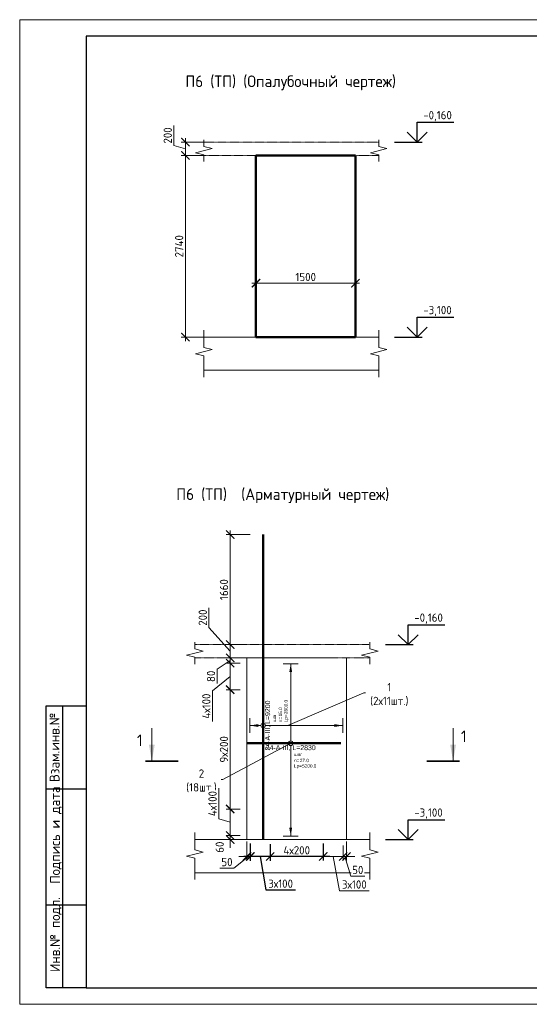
# Model space of a CAD drawing. Header units: millimetres. Extents: x 349531 to 1063351, y -131924 to 96186.
# Tile 171 of 230: x 864016 to 879386, y -65812 to -36112. Entities that reach past the tile are written whole.
import ezdxf
from ezdxf import colors
from ezdxf.entities.mleader import LeaderData, LeaderLine
from ezdxf.enums import TextEntityAlignment as Align
from ezdxf.math import Vec2, Vec3

# ---------------------------------------------------------------- set-up
doc = ezdxf.new("R2010")
doc.units = ezdxf.units.MM
doc.set_wipeout_variables(frame=1)
doc.linetypes.add('01 Штриховая _4 мм_', pattern=[6, 3.5, -2.5])
for name, color, linetype, lineweight in [('AF_Perekritie', 90, 'Continuous', 18), ('AF_Stena', 90, 'Continuous', 18), ('KR_Fundament', 253, 'Continuous', 18), ('АрмСтер', 2, 'Continuous', 50), ('Выноски', 20, 'Continuous', 20), ('подоснова', 151, 'Continuous', 5), ('размер', 1, 'Continuous', 25), ('РАЗМЕРЫ', 1, 'Continuous', 9), ('Текст', 7, 'Continuous', 25), ('ТОНКИЕ', 7, 'Continuous', 9)]:
    doc.layers.add(name, color=color, linetype=linetype, lineweight=lineweight)
doc.layers.add('АрмСтер_атрибуты', color=2, linetype='Continuous', lineweight=0, plot=False)
doc.layers.add('ТОЛСТЫЕ_ОСНОВНЫЕ', color=6, linetype='Continuous')
doc.styles.add('GOST-2.304_Type-B', font='GOST_Common.ttf')
doc.styles.get("Standard").update_dxf_attribs({"font": 'arial.ttf'})
doc.styles.add('style1', font='GOST_Common.ttf', dxfattribs={"height": 500})
doc.styles.add('Аннотативный', font='arial.ttf')
doc.dimstyles.new('мой 25', dxfattribs={"dimscale": 100, "dimtxt": 2.5, "dimasz": 2.5, "dimexe": 1.25, "dimexo": 0.625, "dimtad": 1, "dimdec": 0, "dimlfac": 0.5, "dimtxsty": 'GOST-2.304_Type-B', "dimblk": 'ARCHTICK', "dimcen": 2.5, "dimdle": 1.25, "dimaunit": 1, "dimadec": 1, "dimazin": 2, "dimtfac": 1, "dimtdec": 0, "dimtmove": 1, "dimatfit": 3, "dimfxl": 6, "dimfxlon": 1, "dimtfill": 1, "dimlwd": -1, "dimlwe": -1, "dimarcsym": 0})
doc.dimstyles.new('СПДС', dxfattribs={"dimscale": 100, "dimtxt": 2.5, "dimasz": 2.5, "dimexe": 1.25, "dimexo": 0, "dimtad": 1, "dimdec": 0, "dimtxsty": 'GOST-2.304_Type-B', "dimblk": 'ARCHTICK', "dimcen": 2.5, "dimdle": 2, "dimadec": 0, "dimazin": 2, "dimtfac": 0.75, "dimtdec": 0, "dimtmove": 1, "dimatfit": 3, "dimfxl": 1, "dimtolj": 1, "dimarcsym": 1})

# ---------------------------------------------------------------- blocks, each defined once
blk = doc.blocks.new('_ArchTick')
at = {"color": 0, "linetype": 'ByBlock', "const_width": 0.15}
blk.add_lwpolyline([(-0.5, -0.5), (0.5, 0.5)], dxfattribs=at)
blk = doc.blocks.new('*D643')
at = {"layer": 'DEFPOINTS', "color": 0, "transparency": 16777216}
for p in [(871142, -42262), (874142, -42262), (874142, -44061)]:
    blk.add_point(p, dxfattribs=at)
at = {"layer": 'РАЗМЕРЫ', "color": 0, "linetype": 'Continuous', "transparency": 16777216}
for p, q in [((871142, -43461), (871142, -44186)), ((874142, -43461), (874142, -44186)), ((871017, -44061), (874267, -44061))]:
    blk.add_line(p, q, dxfattribs=at)
at = {"layer": 'РАЗМЕРЫ', "color": 0, "transparency": 16777216, "xscale": 250, "yscale": 250, "zscale": 250, "rotation": 180}
blk.add_blockref('_ArchTick', (871142, -44061), dxfattribs=at)
at = {"layer": 'РАЗМЕРЫ', "color": 0, "transparency": 16777216, "xscale": 250, "yscale": 250, "zscale": 250}
blk.add_blockref('_ArchTick', (874142, -44061), dxfattribs=at)
at = {"layer": 'РАЗМЕРЫ', "color": 0, "transparency": 16777216, "insert": (872642, -43873), "char_height": 250, "attachment_point": 5, "style": 'GOST-2.304_Type-B', "bg_fill": 3, "box_fill_scale": 1.1, "bg_fill_color": 256, "bg_fill_true_color": 13158600, "bg_fill_transparency": 0}
blk.add_mtext('1500', dxfattribs=at)
blk = doc.blocks.new('*D644')
at = {"layer": 'DEFPOINTS', "color": 0, "transparency": 16777216}
for p in [(869932, -39806), (869013, -40206), (869932, -40206)]:
    blk.add_point(p, dxfattribs=at)
at = {"layer": 'РАЗМЕРЫ', "color": 0, "linetype": 'Continuous', "transparency": 16777216}
for p, q in [((868669, -39903), (868669, -39303)), ((869013, -39681), (869013, -40331)), ((869013, -40006), (868669, -39903)), ((869613, -39806), (868888, -39806)), ((869613, -40206), (868888, -40206))]:
    blk.add_line(p, q, dxfattribs=at)
at = {"layer": 'РАЗМЕРЫ', "color": 0, "transparency": 16777216, "xscale": 250, "yscale": 250, "zscale": 250}
for p, rotation in [((869013, -39806), 90), ((869013, -40206), 270)]:
    blk.add_blockref('_ArchTick', p, dxfattribs=dict(at, rotation=rotation))
at = {"layer": 'РАЗМЕРЫ', "color": 0, "transparency": 16777216, "insert": (868481, -39603), "char_height": 250, "attachment_point": 5, "rotation": 90, "style": 'GOST-2.304_Type-B', "bg_fill": 3, "box_fill_scale": 1.1, "bg_fill_color": 256, "bg_fill_true_color": 13158600, "bg_fill_transparency": 0}
blk.add_mtext('200', dxfattribs=at)
blk = doc.blocks.new('*D645')
at = {"layer": 'DEFPOINTS', "color": 0, "transparency": 16777216}
for p in [(869932, -40206), (869013, -45686), (870490, -45686)]:
    blk.add_point(p, dxfattribs=at)
at = {"layer": 'РАЗМЕРЫ', "color": 0, "linetype": 'Continuous', "transparency": 16777216}
for p, q in [((869013, -40081), (869013, -45811)), ((869613, -40206), (868888, -40206)), ((869613, -45686), (868888, -45686))]:
    blk.add_line(p, q, dxfattribs=at)
at = {"layer": 'РАЗМЕРЫ', "color": 0, "transparency": 16777216, "xscale": 250, "yscale": 250, "zscale": 250}
for p, rotation in [((869013, -40206), 90), ((869013, -45686), 270)]:
    blk.add_blockref('_ArchTick', p, dxfattribs=dict(at, rotation=rotation))
at = {"layer": 'РАЗМЕРЫ', "color": 0, "transparency": 16777216, "insert": (868825, -42946), "char_height": 250, "attachment_point": 5, "rotation": 90, "style": 'GOST-2.304_Type-B', "bg_fill": 3, "box_fill_scale": 1.1, "bg_fill_color": 256, "bg_fill_true_color": 13158600, "bg_fill_transparency": 0}
blk.add_mtext('2740', dxfattribs=at)
blk = doc.blocks.new('*U1380')
at = {"layer": 'ТОЛСТЫЕ_ОСНОВНЫЕ'}
for p, q in [((8, 5), (8, 90)), ((8, 90), (20, 90)), ((13, 5), (13, 90)), ((8, 65), (20, 65)), ((8, 30), (20, 30)), ((20, 5), (8, 5))]:
    blk.add_line(p, q, dxfattribs=at)
at = {"layer": 'ТОЛСТЫЕ_ОСНОВНЫЕ', "color": 6}
blk.add_lwpolyline([(20, 5), (415, 5), (415, 292), (20, 292)], close=True, dxfattribs=at)
at = {"layer": 'ТОНКИЕ'}
blk.add_lwpolyline([(0, 0), (420, 0), (420, 297), (0, 297)], close=True, dxfattribs=at)
at = {"layer": 'Текст', "style": 'style1'}
for s, p in [('Взам.инв.№', (10.5, 77.5)), ('Подпись и дата', (10.89, 51.06)), ('Инв.№ подл.', (10.89, 21.06))]:
    blk.add_text(s, height=3, rotation=90, dxfattribs=at).set_placement(p, align=Align.MIDDLE)
blk = doc.blocks.new('_None')
blk = doc.blocks.new('*D1466')
at = {"layer": 'DEFPOINTS', "color": 0, "transparency": 16777216}
for p in [(870364, -54962), (870832, -54962), (870832, -55362)]:
    blk.add_point(p, dxfattribs=at)
at = {"layer": 'РАЗМЕРЫ', "color": 0, "linetype": 'Continuous', "transparency": 16777216}
for p, q in [((869725, -54448), (869725, -53848)), ((870364, -55162), (869725, -54448)), ((870364, -55487), (870364, -54837)), ((870770, -54962), (870239, -54962)), ((870770, -55362), (870239, -55362))]:
    blk.add_line(p, q, dxfattribs=at)
at = {"layer": 'РАЗМЕРЫ', "color": 0, "transparency": 16777216, "xscale": 250, "yscale": 250, "zscale": 250}
for p, rotation in [((870364, -54962), 90), ((870364, -55362), 270)]:
    blk.add_blockref('_ArchTick', p, dxfattribs=dict(at, rotation=rotation))
at = {"layer": 'РАЗМЕРЫ', "color": 0, "transparency": 16777216, "insert": (869538, -54148), "char_height": 250, "attachment_point": 5, "rotation": 90, "style": 'GOST-2.304_Type-B', "bg_fill": 3, "box_fill_scale": 1.1, "bg_fill_color": 256, "bg_fill_true_color": 13158600, "bg_fill_transparency": 0}
blk.add_mtext('200', dxfattribs=at)
blk = doc.blocks.new('*D1460')
at = {"layer": 'DEFPOINTS', "color": 0, "lineweight": 50, "transparency": 16777216}
for p in [(870364, -51642), (871479, -51642), (870832, -54962)]:
    blk.add_point(p, dxfattribs=at)
at = {"layer": 'РАЗМЕРЫ', "color": 0, "linetype": 'Continuous', "transparency": 16777216}
for p, q in [((870964, -51642), (870239, -51642)), ((870364, -55087), (870364, -51517)), ((870770, -54962), (870239, -54962))]:
    blk.add_line(p, q, dxfattribs=at)
at = {"layer": 'РАЗМЕРЫ', "color": 0, "transparency": 16777216, "xscale": 250, "yscale": 250, "zscale": 250}
for p, rotation in [((870364, -51642), 90), ((870364, -54962), 270)]:
    blk.add_blockref('_ArchTick', p, dxfattribs=dict(at, rotation=rotation))
at = {"layer": 'РАЗМЕРЫ', "color": 0, "transparency": 16777216, "insert": (870176, -53302), "char_height": 250, "attachment_point": 5, "rotation": 90, "style": 'GOST-2.304_Type-B', "bg_fill": 3, "box_fill_scale": 1.1, "bg_fill_color": 256, "bg_fill_true_color": 13158600, "bg_fill_transparency": 0}
blk.add_mtext('1660', dxfattribs=at)
blk = doc.blocks.new('*U1441')
at = {"layer": 'РАЗМЕРЫ'}
for p, q in [((112, 1200), (-112, 1200)), ((112, -1400), (-112, -1400))]:
    blk.add_line(p, q, dxfattribs=at)
at = {"layer": 'РАЗМЕРЫ', "ltscale": 15}
blk.add_line((0, -1400), (0, 1200), dxfattribs=at)
at = {"layer": 'РАЗМЕРЫ'}
for points in [[(0, 1200), (21, 1075), (-21, 1075)], [(0, -1400), (21, -1275), (-21, -1275)]]:
    blk.add_solid(points, dxfattribs=at)
at = {"layer": 'АрмСтер_атрибуты', "color": 215, "ltscale": 15, "style": 'Аннотативный'}
for s, p in [('шаг', (51, -194)), ('n=', (51, -285)), ('Lр=', (50, -368))]:
    blk.add_text(s, height=50, dxfattribs=at).set_placement(p)
at = {"layer": 'АрмСтер_атрибуты', "flags": 9}
for tag, p in [('МАССА', (-1034, -10)), ('ОБОЗНАЧЕНИЕ', (-1034, -124))]:
    blk.add_attdef(tag, p, '', height=75, dxfattribs=at)
at = {"layer": 'АрмСтер_атрибуты', "style": 'Аннотативный', "flags": 8}
blk.add_attdef('ПОЗ', (110, 30), '', height=75, dxfattribs=at)
at = {"layer": 'АрмСтер_атрибуты', "color": 215, "style": 'Аннотативный'}
for tag, p, flags in [('ШАГ', (191, -194), 10), ('КОЛ', (138, -285), 8), ('ШИРИНА', (173, -368), 8)]:
    blk.add_attdef(tag, p, '', height=50, dxfattribs=dict(at, flags=flags))
at = {"linetype": 'Continuous', "lineweight": 0}
blk.add_wipeout([(35, 0), (28, 21), (11, 33), (-11, 33), (-28, 21), (-35, 0), (-28, -21), (-11, -33), (11, -33), (28, -21)], dxfattribs=at)
at = {"color": 0, "linetype": 'ByBlock', "lineweight": -2, "ltscale": 100}
blk.add_line((-658, 0), (757, 0), dxfattribs=at)
at = {"layer": 'РАЗМЕРЫ'}
blk.add_circle((0, 0), 35, dxfattribs=at)
at = {"layer": 'АрмСтер_атрибуты', "style": 'Аннотативный', "flags": 8}
blk.add_attdef('НАИМЕНОВАНИЕ', text='', height=75, dxfattribs=at).set_placement((0, -29), align=Align.TOP_CENTER)
blk = doc.blocks.new('*U646')
at = {"layer": 'РАЗМЕРЫ'}
for p, q in [((112, 200), (-112, 200)), ((112, -1200), (-112, -1200))]:
    blk.add_line(p, q, dxfattribs=at)
at = {"layer": 'РАЗМЕРЫ', "ltscale": 15}
blk.add_line((0, -1200), (0, 200), dxfattribs=at)
at = {"layer": 'РАЗМЕРЫ'}
for points in [[(0, 200), (21, 75), (-21, 75)], [(0, -1200), (21, -1075), (-21, -1075)]]:
    blk.add_solid(points, dxfattribs=at)
at = {"layer": 'АрмСтер_атрибуты', "color": 215, "ltscale": 15, "style": 'Аннотативный'}
for s, p in [('шаг', (51, -194)), ('n=', (51, -285)), ('Lр=', (50, -368))]:
    blk.add_text(s, height=50, dxfattribs=at).set_placement(p)
at = {"layer": 'АрмСтер_атрибуты', "flags": 9}
for tag, p in [('МАССА', (-2096, -10)), ('ОБОЗНАЧЕНИЕ', (-2096, -124))]:
    blk.add_attdef(tag, p, '', height=75, dxfattribs=at)
at = {"layer": 'АрмСтер_атрибуты', "style": 'Аннотативный', "flags": 8}
blk.add_attdef('ПОЗ', (110, 30), '', height=75, dxfattribs=at)
at = {"layer": 'АрмСтер_атрибуты', "color": 215, "style": 'Аннотативный'}
for tag, p, flags in [('ШАГ', (191, -194), 10), ('КОЛ', (138, -285), 8), ('ШИРИНА', (173, -368), 8)]:
    blk.add_attdef(tag, p, '', height=50, dxfattribs=dict(at, flags=flags))
at = {"linetype": 'Continuous', "lineweight": 0}
blk.add_wipeout([(35, 0), (28, 21), (11, 33), (-11, 33), (-28, 21), (-35, 0), (-28, -21), (-11, -33), (11, -33), (28, -21)], dxfattribs=at)
at = {"color": 0, "linetype": 'ByBlock', "lineweight": -2, "ltscale": 100}
blk.add_line((-1720, 0), (2880, 0), dxfattribs=at)
at = {"layer": 'РАЗМЕРЫ'}
blk.add_circle((0, 0), 35, dxfattribs=at)
at = {"layer": 'АрмСтер_атрибуты', "style": 'Аннотативный', "flags": 8}
blk.add_attdef('НАИМЕНОВАНИЕ', text='', height=75, dxfattribs=at).set_placement((0, -29), align=Align.TOP_CENTER)
blk = doc.blocks.new('*D1455')
at = {"layer": 'DEFPOINTS', "color": 0, "lineweight": 50, "transparency": 16777216}
for p in [(870364, -55362), (870501, -55362), (870729, -55522)]:
    blk.add_point(p, dxfattribs=at)
at = {"layer": 'РАЗМЕРЫ', "color": 0, "linetype": 'Continuous', "transparency": 16777216}
for p, q in [((870364, -55647), (870364, -55237)), ((870364, -55442), (869974, -55706)), ((870438, -55362), (870239, -55362)), ((870666, -55522), (870239, -55522)), ((869974, -55706), (869974, -56131))]:
    blk.add_line(p, q, dxfattribs=at)
at = {"layer": 'РАЗМЕРЫ', "color": 0, "transparency": 16777216, "xscale": 250, "yscale": 250, "zscale": 250}
for p, rotation in [((870364, -55362), 90), ((870364, -55522), 270)]:
    blk.add_blockref('_ArchTick', p, dxfattribs=dict(at, rotation=rotation))
at = {"layer": 'РАЗМЕРЫ', "color": 0, "transparency": 16777216, "insert": (869786, -55919), "char_height": 250, "attachment_point": 5, "rotation": 90, "style": 'GOST-2.304_Type-B', "bg_fill": 3, "box_fill_scale": 1.1, "bg_fill_color": 256, "bg_fill_true_color": 13158600, "bg_fill_transparency": 0}
blk.add_mtext('80', dxfattribs=at)
blk = doc.blocks.new('*D1456')
at = {"layer": 'DEFPOINTS', "color": 0, "lineweight": 50, "transparency": 16777216}
for p in [(870729, -59922), (870364, -60722), (870729, -60722)]:
    blk.add_point(p, dxfattribs=at)
at = {"layer": 'РАЗМЕРЫ', "color": 0, "linetype": 'Continuous', "transparency": 16777216}
for p, q in [((870020, -60219), (870020, -59294)), ((870666, -59922), (870239, -59922)), ((870364, -59797), (870364, -60847)), ((870364, -60322), (870020, -60219)), ((870666, -60722), (870239, -60722))]:
    blk.add_line(p, q, dxfattribs=at)
at = {"layer": 'РАЗМЕРЫ', "color": 0, "transparency": 16777216, "xscale": 250, "yscale": 250, "zscale": 250}
for p, rotation in [((870364, -59922), 90), ((870364, -60722), 270)]:
    blk.add_blockref('_ArchTick', p, dxfattribs=dict(at, rotation=rotation))
at = {"layer": 'РАЗМЕРЫ', "color": 0, "transparency": 16777216, "insert": (869832, -59757), "char_height": 250, "attachment_point": 5, "rotation": 90, "style": 'GOST-2.304_Type-B', "bg_fill": 3, "box_fill_scale": 1.1, "bg_fill_color": 256, "bg_fill_true_color": 13158600, "bg_fill_transparency": 0}
blk.add_mtext('4х100', dxfattribs=at)
blk = doc.blocks.new('*D1457')
at = {"layer": 'DEFPOINTS', "color": 0, "lineweight": 50, "transparency": 16777216}
for p in [(870364, -56322), (870729, -56322), (870729, -59922)]:
    blk.add_point(p, dxfattribs=at)
at = {"layer": 'РАЗМЕРЫ', "color": 0, "linetype": 'Continuous', "transparency": 16777216}
for p, q in [((870666, -56322), (870239, -56322)), ((870364, -60047), (870364, -56197)), ((870666, -59922), (870239, -59922))]:
    blk.add_line(p, q, dxfattribs=at)
at = {"layer": 'РАЗМЕРЫ', "color": 0, "transparency": 16777216, "xscale": 250, "yscale": 250, "zscale": 250}
for p, rotation in [((870364, -56322), 90), ((870364, -59922), 270)]:
    blk.add_blockref('_ArchTick', p, dxfattribs=dict(at, rotation=rotation))
at = {"layer": 'РАЗМЕРЫ', "color": 0, "transparency": 16777216, "insert": (870176, -58122), "char_height": 250, "attachment_point": 5, "rotation": 90, "style": 'GOST-2.304_Type-B', "bg_fill": 3, "box_fill_scale": 1.1, "bg_fill_color": 256, "bg_fill_true_color": 13158600, "bg_fill_transparency": 0}
blk.add_mtext('9х200', dxfattribs=at)
blk = doc.blocks.new('*D1458')
at = {"layer": 'DEFPOINTS', "color": 0, "lineweight": 50, "transparency": 16777216}
for p in [(870729, -55522), (870364, -56322), (870627, -56322)]:
    blk.add_point(p, dxfattribs=at)
at = {"layer": 'РАЗМЕРЫ', "color": 0, "linetype": 'Continuous', "transparency": 16777216}
for p, q in [((870666, -55522), (870239, -55522)), ((870364, -55397), (870364, -56447)), ((870364, -55922), (869832, -56356)), ((869832, -56356), (869832, -57281)), ((870564, -56322), (870239, -56322))]:
    blk.add_line(p, q, dxfattribs=at)
at = {"layer": 'РАЗМЕРЫ', "color": 0, "transparency": 16777216, "xscale": 250, "yscale": 250, "zscale": 250}
for p, rotation in [((870364, -55522), 90), ((870364, -56322), 270)]:
    blk.add_blockref('_ArchTick', p, dxfattribs=dict(at, rotation=rotation))
at = {"layer": 'РАЗМЕРЫ', "color": 0, "transparency": 16777216, "insert": (869645, -56818), "char_height": 250, "attachment_point": 5, "rotation": 90, "style": 'GOST-2.304_Type-B', "bg_fill": 3, "box_fill_scale": 1.1, "bg_fill_color": 256, "bg_fill_true_color": 13158600, "bg_fill_transparency": 0}
blk.add_mtext('4х100', dxfattribs=at)
blk = doc.blocks.new('*D1459')
at = {"layer": 'DEFPOINTS', "color": 0, "lineweight": 50, "transparency": 16777216}
for p in [(870364, -60842), (870484, -60842), (870729, -60722)]:
    blk.add_point(p, dxfattribs=at)
at = {"layer": 'РАЗМЕРЫ', "color": 0, "linetype": 'Continuous', "transparency": 16777216}
for p, q in [((870364, -60722), (870364, -60472)), ((870666, -60722), (870239, -60722)), ((870421, -60842), (870239, -60842)), ((870364, -60722), (870364, -60842)), ((870364, -60842), (870364, -61092))]:
    blk.add_line(p, q, dxfattribs=at)
at = {"layer": 'РАЗМЕРЫ', "color": 0, "transparency": 16777216, "insert": (870047, -61071), "char_height": 250, "attachment_point": 5, "rotation": 90, "style": 'GOST-2.304_Type-B', "bg_fill": 3, "box_fill_scale": 1.1, "bg_fill_color": 256, "bg_fill_true_color": 13158600, "bg_fill_transparency": 0}
blk.add_mtext('60', dxfattribs=at)
at = {"layer": 'РАЗМЕРЫ', "color": 0, "transparency": 16777216, "xscale": 250, "yscale": 250, "zscale": 250}
for p, rotation in [((870364, -60722), 270), ((870364, -60842), 90)]:
    blk.add_blockref('_ArchTick', p, dxfattribs=dict(at, rotation=rotation))
blk = doc.blocks.new('*D1449')
at = {"layer": 'DEFPOINTS', "color": 0, "lineweight": 50, "transparency": 16777216}
for p in [(873871, -60842), (873771, -60958), (873871, -61353)]:
    blk.add_point(p, dxfattribs=at)
at = {"layer": 'РАЗМЕРЫ', "color": 0, "linetype": 'Continuous', "transparency": 16777216}
for p, q in [((873771, -61021), (873771, -61478)), ((873871, -60905), (873871, -61478)), ((873771, -61353), (873521, -61353)), ((873771, -61353), (873871, -61353)), ((873771, -61353), (873871, -61353)), ((873821, -61353), (873999, -61947)), ((873871, -61353), (874121, -61353)), ((873999, -61947), (874424, -61947))]:
    blk.add_line(p, q, dxfattribs=at)
at = {"layer": 'РАЗМЕРЫ', "color": 0, "transparency": 16777216, "insert": (874212, -61759), "char_height": 250, "attachment_point": 5, "style": 'GOST-2.304_Type-B', "bg_fill": 3, "box_fill_scale": 1.1, "bg_fill_color": 256, "bg_fill_true_color": 13158600, "bg_fill_transparency": 0}
blk.add_mtext('50', dxfattribs=at)
at = {"layer": 'РАЗМЕРЫ', "color": 0, "transparency": 16777216, "xscale": 250, "yscale": 250, "zscale": 250}
blk.add_blockref('_ArchTick', (873771, -61353), dxfattribs=at)
at = {"layer": 'РАЗМЕРЫ', "color": 0, "transparency": 16777216, "xscale": 250, "yscale": 250, "zscale": 250, "rotation": 180}
blk.add_blockref('_ArchTick', (873871, -61353), dxfattribs=at)
blk = doc.blocks.new('*D1450')
at = {"layer": 'DEFPOINTS', "color": 0, "lineweight": 50, "transparency": 16777216}
for p in [(870871, -60842), (870971, -60958), (870871, -61353)]:
    blk.add_point(p, dxfattribs=at)
at = {"layer": 'РАЗМЕРЫ', "color": 0, "linetype": 'Continuous', "transparency": 16777216}
for p, q in [((870871, -60905), (870871, -61478)), ((870971, -61021), (870971, -61478)), ((870921, -61353), (870479, -61709)), ((870871, -61353), (870621, -61353)), ((870971, -61353), (870871, -61353)), ((870971, -61353), (870871, -61353)), ((870971, -61353), (871221, -61353)), ((870479, -61709), (870054, -61709))]:
    blk.add_line(p, q, dxfattribs=at)
at = {"layer": 'РАЗМЕРЫ', "color": 0, "transparency": 16777216, "xscale": 250, "yscale": 250, "zscale": 250}
blk.add_blockref('_ArchTick', (870871, -61353), dxfattribs=at)
at = {"layer": 'РАЗМЕРЫ', "color": 0, "transparency": 16777216, "xscale": 250, "yscale": 250, "zscale": 250, "rotation": 180}
blk.add_blockref('_ArchTick', (870971, -61353), dxfattribs=at)
at = {"layer": 'РАЗМЕРЫ', "color": 0, "transparency": 16777216, "insert": (870266, -61521), "char_height": 250, "attachment_point": 5, "style": 'GOST-2.304_Type-B', "bg_fill": 3, "box_fill_scale": 1.1, "bg_fill_color": 256, "bg_fill_true_color": 13158600, "bg_fill_transparency": 0}
blk.add_mtext('50', dxfattribs=at)
blk = doc.blocks.new('*D1451')
at = {"layer": 'DEFPOINTS', "color": 0, "lineweight": 50, "transparency": 16777216}
for p in [(873171, -60959, 720), (873771, -61058), (873171, -61353)]:
    blk.add_point(p, dxfattribs=at)
at = {"layer": 'РАЗМЕРЫ', "color": 0, "linetype": 'Continuous', "transparency": 16777216}
for p, q in [((873171, -61054), (873171, -61478)), ((873771, -61121), (873771, -61478)), ((873896, -61353), (873046, -61353)), ((873471, -61353), (873658, -62386)), ((873658, -62386), (874558, -62386))]:
    blk.add_line(p, q, dxfattribs=at)
at = {"layer": 'РАЗМЕРЫ', "color": 0, "transparency": 16777216, "xscale": 250, "yscale": 250, "zscale": 250, "rotation": 180}
blk.add_blockref('_ArchTick', (873171, -61353), dxfattribs=at)
at = {"layer": 'РАЗМЕРЫ', "color": 0, "transparency": 16777216, "xscale": 250, "yscale": 250, "zscale": 250}
blk.add_blockref('_ArchTick', (873771, -61353), dxfattribs=at)
at = {"layer": 'РАЗМЕРЫ', "color": 0, "transparency": 16777216, "insert": (874108, -62198), "char_height": 250, "attachment_point": 5, "style": 'GOST-2.304_Type-B', "bg_fill": 3, "box_fill_scale": 1.1, "bg_fill_color": 256, "bg_fill_true_color": 13158600, "bg_fill_transparency": 0}
blk.add_mtext('3х100', dxfattribs=at)
blk = doc.blocks.new('*D1452')
at = {"layer": 'DEFPOINTS', "color": 0, "lineweight": 50, "transparency": 16777216}
for p in [(871571, -60979, 720), (873171, -60959, 720), (871571, -61353)]:
    blk.add_point(p, dxfattribs=at)
at = {"layer": 'размер', "color": 0, "lineweight": -2, "transparency": 16777216}
for p, q in [((871571, -60979), (871571, -61478)), ((873171, -60959), (873171, -61478)), ((873371, -61353), (871371, -61353))]:
    blk.add_line(p, q, dxfattribs=at)
at = {"layer": 'размер', "color": 0, "lineweight": -2, "transparency": 16777216, "xscale": 250, "yscale": 250, "zscale": 250, "rotation": 180}
blk.add_blockref('_ArchTick', (871571, -61353), dxfattribs=at)
at = {"layer": 'размер', "color": 0, "lineweight": -2, "transparency": 16777216, "xscale": 250, "yscale": 250, "zscale": 250}
blk.add_blockref('_ArchTick', (873171, -61353), dxfattribs=at)
at = {"layer": 'размер', "color": 0, "transparency": 16777216, "insert": (872371, -61166), "char_height": 250, "attachment_point": 5, "style": 'GOST-2.304_Type-B'}
blk.add_mtext('\\A1;4х200', dxfattribs=at)
blk = doc.blocks.new('*D1453')
at = {"layer": 'DEFPOINTS', "color": 0, "lineweight": 50, "transparency": 16777216}
for p in [(870971, -60960, 720), (871571, -61059), (870971, -61354)]:
    blk.add_point(p, dxfattribs=at)
at = {"layer": 'размер', "color": 0, "lineweight": -2, "transparency": 16777216}
for p, q in [((870971, -60960), (870971, -61479)), ((871571, -61059), (871571, -61479)), ((871771, -61354), (870771, -61354)), ((871271, -61354), (871435, -62361)), ((871435, -62361), (872335, -62361))]:
    blk.add_line(p, q, dxfattribs=at)
at = {"layer": 'размер', "color": 0, "lineweight": -2, "transparency": 16777216, "xscale": 250, "yscale": 250, "zscale": 250, "rotation": 180}
blk.add_blockref('_ArchTick', (870971, -61354), dxfattribs=at)
at = {"layer": 'размер', "color": 0, "lineweight": -2, "transparency": 16777216, "xscale": 250, "yscale": 250, "zscale": 250}
blk.add_blockref('_ArchTick', (871571, -61354), dxfattribs=at)
at = {"layer": 'размер', "color": 0, "transparency": 16777216, "insert": (871885, -62173), "char_height": 250, "attachment_point": 5, "style": 'GOST-2.304_Type-B'}
blk.add_mtext('\\A1;3х100', dxfattribs=at)

msp = doc.modelspace()

# ---------------------------------------------------------------- hatches: boundary and pattern name
at = {"layer": 'Выноски'}
for points in [[(868000.3, -58480.5), (868088.4, -57980.5), (867912.1, -57980.5)], [(877087, -58480.5), (877175.2, -57980.5), (876998.8, -57980.5)]]:
    msp.add_hatch(color=256, dxfattribs=at).paths.add_polyline_path(points, flags=0)

# ---------------------------------------------------------------- linework, layer by layer
for points in [[(876000.9, -39205.8), (877106.2, -39205.8)], [(876000.9, -39805.8), (876000.9, -39205.8)], [(876300.9, -39505.8), (876000.9, -39805.8), (875700.9, -39505.8)], [(875316.4, -39805.8), (876150.9, -39805.8)], [(876000.9, -45085.8), (877106.2, -45085.8)], [(876000.9, -45685.8), (876000.9, -45085.8)], [(876300.9, -45385.8), (876000.9, -45685.8), (875700.9, -45385.8)], [(875316.4, -45685.8), (876150.9, -45685.8)], [(875730.1, -54362.5), (876835.4, -54362.5)], [(875730.1, -54962.5), (875730.1, -54362.5)], [(876030.1, -54662.5), (875730.1, -54962.5), (875430.1, -54662.5)], [(875045.6, -54962.5), (875880.1, -54962.5)], [(875730.1, -60242.5), (876835.4, -60242.5)], [(875730.1, -60842.5), (875730.1, -60242.5)], [(876030.1, -60542.5), (875730.1, -60842.5), (875430.1, -60542.5)], [(875045.6, -60842.5), (875880.1, -60842.5)]]:
    msp.add_lwpolyline(points)
at = {"layer": 'AF_Perekritie', "linetype": '01 Штриховая _4 мм_', "lineweight": 9}
for p, q in [((874761.9, -39805.8), (869571.1, -39805.8)), ((874762, -39805.8), (874843.4, -39805.8)), ((869571.1, -40205.8), (874761.9, -40205.8)), ((874843.4, -40205.8), (874762, -40205.8)), ((874491.2, -54962.5), (874572.6, -54962.5)), ((874572.6, -55362.5), (874491.2, -55362.5))]:
    msp.add_line(p, q, dxfattribs=at)
at = {"layer": 'AF_Stena', "lineweight": 50}
for p, q in [((874141.9, -40205.8), (871141.9, -40205.8)), ((871141.9, -40205.8), (871141.9, -45685.8)), ((874141.9, -45685.8), (874141.9, -40205.8)), ((871141.9, -45685.8), (874141.9, -45685.8))]:
    msp.add_line(p, q, dxfattribs=at)
at = {"layer": 'AF_Stena', "lineweight": 20}
msp.add_line((873871.1, -60842.5), (873871.1, -55362.5), dxfattribs=at)
for points in [[(869571.1, -39880.8), (869571.1, -39730.8)], [(874843.4, -39880.8), (874843.4, -39730.8)], [(869821.1, -39998.3), (869321.1, -40123.3)], [(869571.1, -39880.8), (869571.1, -39935.8)], [(869571.1, -39935.8), (869821.1, -39998.3)], [(875093.4, -39998.3), (874593.4, -40123.3)], [(874843.4, -39880.8), (874843.4, -39935.8)], [(874843.4, -39935.8), (875093.4, -39998.3)], [(869321.1, -40123.3), (869571.1, -40185.8)], [(869571.1, -40185.8), (869571.1, -40240.8)], [(869571.1, -40240.8), (869571.1, -40390.8)], [(874593.4, -40123.3), (874843.4, -40185.8)], [(874843.4, -40185.8), (874843.4, -40240.8)], [(874843.4, -40240.8), (874843.4, -40390.8)], [(869571.1, -45945.4), (869571.1, -45473.6)], [(874843.4, -45945.4), (874843.4, -45473.6)], [(869571.1, -45945.4), (869571.1, -46000.4)], [(869571.1, -46000.4), (869821.1, -46062.9)], [(874843.4, -45945.4), (874843.4, -46000.4)], [(874843.4, -46000.4), (875093.4, -46062.9)], [(869821.1, -46062.9), (869321.1, -46187.9)], [(869321.1, -46187.9), (869571.1, -46250.4)], [(869571.1, -46250.4), (869571.1, -46305.4)], [(869571.1, -46305.4), (869571.1, -46891.1)], [(875093.4, -46062.9), (874593.4, -46187.9)], [(874593.4, -46187.9), (874843.4, -46250.4)], [(874843.4, -46250.4), (874843.4, -46305.4)], [(874843.4, -46305.4), (874843.4, -46891.1)], [(874572.6, -55037.5), (874572.6, -54887.5)], [(874822.6, -55155), (874322.6, -55280)], [(874572.6, -55037.5), (874572.6, -55092.5)], [(874572.6, -55092.5), (874822.6, -55155)], [(874322.6, -55280), (874572.6, -55342.5)], [(874572.6, -55342.5), (874572.6, -55397.5)], [(874572.6, -55397.5), (874572.6, -55547.5)], [(869300.3, -61102.1), (869300.3, -60630.3)], [(874572.6, -61102.1), (874572.6, -60630.3)], [(869300.3, -61102.1), (869300.3, -61157.1)], [(869300.3, -61157.1), (869550.3, -61219.6)], [(874572.6, -61102.1), (874572.6, -61157.1)], [(874572.6, -61157.1), (874822.6, -61219.6)], [(869550.3, -61219.6), (869050.3, -61344.6)], [(869050.3, -61344.6), (869300.3, -61407.1)], [(869300.3, -61407.1), (869300.3, -61462.1)], [(869300.3, -61462.1), (869300.3, -62047.8)], [(874822.6, -61219.6), (874322.6, -61344.6)], [(874322.6, -61344.6), (874572.6, -61407.1)], [(874572.6, -61407.1), (874572.6, -61462.1)], [(874572.6, -61462.1), (874572.6, -62047.8)]]:
    msp.add_lwpolyline(points, dxfattribs=at)
at = {"layer": 'KR_Fundament', "lineweight": 9}
for p, q in [((874843.4, -45685.8), (869571.1, -45685.8)), ((869571.1, -46685.8), (874843.4, -46685.8)), ((874572.6, -60842.5), (869300.3, -60842.5)), ((869300.3, -61842.5), (874572.6, -61842.5))]:
    msp.add_line(p, q, dxfattribs=at)
at = {"layer": 'Выноски'}
for p, q in [((867997.1, -58480.5), (867997.1, -57480.5)), ((877087, -58480.5), (877087, -57480.5))]:
    msp.add_line(p, q, dxfattribs=at)
for points in [[(868800.3, -58480.5, 50, 50, 0), (867800.3, -58480.5, 50, 50, 0)], [(876287, -58480.5, 50, 50, 0), (877287, -58480.5, 50, 50, 0)]]:
    msp.add_lwpolyline(points, format="xyseb", dxfattribs=at)

# ---------------------------------------------------------------- texts
at = {"style": 'GOST-2.304_Type-B'}
for s, p in [('-0,160', (876186.8, -39115.8)), ('-3,100', (876186.8, -44995.8)), ('-0,160', (875916, -54272.5)), ('-3,100', (875916, -60152.5))]:
    msp.add_text(s, height=250, dxfattribs=at).set_placement(p)
at = {"layer": 'Выноски', "style": 'GOST-2.304_Type-B'}
for p in [(877326.4, -57903.6), (867555, -58023.4)]:
    msp.add_text('1', height=350, dxfattribs=at).set_placement(p)
at = {"layer": 'РАЗМЕРЫ', "char_height": 350, "attachment_point": 5, "style": 'GOST-2.304_Type-B'}
for s, width, insert in [('П6 (ТП) (Опалубочный чертеж)', 9816.088, (872188.8, -38017.4)), ('П6 (ТП)  (Арматурный чертеж)', 10326.693, (871950.3, -50472.1))]:
    msp.add_mtext_dynamic_manual_height_columns(s, width=width, gutter_width=625, heights=[0], dxfattribs=dict(at, insert=insert))

# ---------------------------------------------------------------- leaders
at = {"layer": 'подоснова'}
ml = msp.add_multileader_mtext('Standard', dxfattribs=at)
ml.set_content('1 (2х11шт.)', color=256, style='GOST-2.304_Type-B')
ml.set_leader_properties(color=256, linetype='ByLayer', lineweight=15)
ml.set_arrow_properties(name='NONE')
ml.build(insert=Vec2(0, 0))
ml.multileader.update_dxf_attribs({"text_left_attachment_type": 6, "text_right_attachment_type": 6, "dogleg_length": 10, "arrow_head_size": 18})
ctx = ml.context
ctx.base_point, ctx.char_height, ctx.arrow_head_size, ctx.landing_gap_size, ctx.plane_origin = Vec3(874399.9, -56418.8), 250, 18, 20, Vec3(873633.4, -55086.8)
ctx.left_attachment, ctx.right_attachment, ctx.text_align_type = 6, 6, 1
notes = []
notes.append((ctx, [(0, (1, 1, 0), (874389.9, -56418.8), (1, 0), 10, [(0, [(872103.5, -57402.5)], 0, [])])]))
ctx.mtext.insert, ctx.mtext.width, ctx.mtext.alignment, ctx.mtext.flow_direction = Vec3(875162.7, -56118.8), 22.898, 2, 5
ml = msp.add_multileader_mtext('Standard', dxfattribs=at)
ml.set_content('2 (18шт.)', color=256, style='GOST-2.304_Type-B')
ml.set_leader_properties(color=256, linetype='ByLayer', lineweight=15)
ml.set_arrow_properties(name='NONE')
ml.build(insert=Vec2(0, 0))
ml.multileader.update_dxf_attribs({"text_left_attachment_type": 6, "text_right_attachment_type": 6, "dogleg_length": 10, "arrow_head_size": 18})
ctx = ml.context
ctx.base_point, ctx.char_height, ctx.arrow_head_size, ctx.landing_gap_size, ctx.plane_origin = Vec3(868859.6, -59026), 250, 18, 20, Vec3(871348.9, -58127.8)
ctx.left_attachment, ctx.right_attachment, ctx.text_align_type = 6, 6, 1
notes.append((ctx, [(1, (1, 1, 0), (870145.3, -59026), (-1, 0), 10, [(0, [(872189.5, -57936.9)], 0, [])])]))
ctx.mtext.insert, ctx.mtext.width, ctx.mtext.alignment, ctx.mtext.flow_direction = Vec3(869497.4, -58726), 22.898, 2, 5
for ctx, leaders in notes:
    for number, flags, end, landing, length, lines in leaders:
        leader = LeaderData()
        leader.index, (leader.has_last_leader_line, leader.has_dogleg_vector, leader.attachment_direction) = number, flags
        leader.last_leader_point, leader.dogleg_vector, leader.dogleg_length = Vec3(end), Vec3(landing), length
        for number, points, colour, breaks in lines:
            line = LeaderLine()
            line.index, line.vertices, line.color, line.breaks = number, Vec3.list(points), colors.encode_raw_color(colour), breaks
            leader.lines.append(line)
        ctx.leaders.append(leader)

# ---------------------------------------------------------------- next in the draw order: dimensions: what is measured, and where the dimension line sits
at = {"layer": 'РАЗМЕРЫ'}
dim = msp.add_linear_dim(base=(869012.6, -40205.8), p1=(869931.5, -39805.8), p2=(869931.5, -40205.8), angle=90, dimstyle='мой 25', dxfattribs=at)
dim.commit()
dim.dimension.update_dxf_attribs({"geometry": '*D644', "text_midpoint": (868481.3, -39840.1)})
dim = msp.add_linear_dim(base=(874141.9, -44060.5), p1=(871141.9, -42262.5), p2=(874141.9, -42262.5), dimstyle='мой 25', dxfattribs=at)
dim.commit()
dim.dimension.update_dxf_attribs({"geometry": '*D643', "text_midpoint": (872641.9, -43873)})

# ---------------------------------------------------------------- next in the draw order: dimensions: what is measured, and where the dimension line sits
dim = msp.add_linear_dim(base=(869012.6, -45685.8), p1=(869931.5, -40205.8), p2=(870490.2, -45685.8), angle=90, dimstyle='мой 25', dxfattribs=at)
dim.commit()
dim.dimension.update_dxf_attribs({"geometry": '*D645', "text_midpoint": (868825.1, -42945.8)})

# ---------------------------------------------------------------- next in the draw order: block references
at = {"xscale": 100, "yscale": 100, "zscale": 100}
msp.add_blockref('*U1380', (864015.6, -65811.7), dxfattribs=at)

# ---------------------------------------------------------------- next in the draw order: dimensions: what is measured, and where the dimension line sits
at = {"layer": 'РАЗМЕРЫ'}
dim = msp.add_linear_dim(base=(870363.6, -54962.5), p1=(870832.3, -55362.5), p2=(870832.3, -54962.5), angle=90, dimstyle='мой 25', dxfattribs=at)
dim.commit()
dim.dimension.update_dxf_attribs({"geometry": '*D1466', "text_midpoint": (869725.1, -54385.2), "dimtype": 160})

# ---------------------------------------------------------------- next in the draw order: linework, layer by layer
at = {"layer": 'AF_Perekritie', "linetype": '01 Штриховая _4 мм_', "lineweight": 9}
msp.add_line((869300.3, -55362.5), (874491.1, -55362.5), dxfattribs=at)
at = {"layer": 'AF_Stena', "lineweight": 20}
for p, q in [((873371.1, -55362.5), (870871.1, -55362.5)), ((870871.1, -55362.5), (870871.1, -60842.5))]:
    msp.add_line(p, q, dxfattribs=at)
for points in [[(869300.3, -55037.5), (869300.3, -54887.5)], [(869550.3, -55155), (869050.3, -55280)], [(869300.3, -55037.5), (869300.3, -55092.5)], [(869300.3, -55092.5), (869550.3, -55155)], [(869050.3, -55280), (869300.3, -55342.5)], [(869300.3, -55342.5), (869300.3, -55397.5)], [(869300.3, -55397.5), (869300.3, -55547.5)]]:
    msp.add_lwpolyline(points, dxfattribs=at)

# ---------------------------------------------------------------- next in the draw order: dimensions: what is measured, and where the dimension line sits
at = {"layer": 'РАЗМЕРЫ'}
dim = msp.add_linear_dim(base=(870363.6, -51642.5), p1=(870832.3, -54962.5), p2=(871478.9, -51642.5), angle=90, dimstyle='мой 25', dxfattribs=at)
dim.commit()
dim.dimension.update_dxf_attribs({"geometry": '*D1460', "text_midpoint": (870176.1, -53302.5)})

# ---------------------------------------------------------------- next in the draw order: linework, layer by layer
at = {"layer": 'AF_Perekritie', "linetype": '01 Штриховая _4 мм_', "lineweight": 9}
msp.add_line((874491.1, -54962.5), (869300.3, -54962.5), dxfattribs=at)

# ---------------------------------------------------------------- next in the draw order: block references
at = {"layer": 'АрмСтер', "ltscale": 15}
ref = msp.add_blockref('*U1441', (872189.5, -57936.9), dxfattribs=dict(at, xscale=2, yscale=2, zscale=2))
ref.add_attrib('НАИМЕНОВАНИЕ', '24-A-III, L=2830', dxfattribs={"layer": 'АрмСтер_атрибуты', "height": 150, "style": 'Аннотативный', "flags": 8}).set_placement((872189.5, -57995.5), align=Align.TOP_CENTER)
ref.add_attrib('КОЛ', '27.0', (872465.6, -58507.1), dxfattribs={"layer": 'АрмСтер_атрибуты', "color": 215, "height": 100, "style": 'Аннотативный', "flags": 8})
ref.add_attrib('ШИРИНА', '5200.0', (872535.2, -58672.5), dxfattribs={"layer": 'АрмСтер_атрибуты', "color": 215, "height": 100, "style": 'Аннотативный', "flags": 8})

# ---------------------------------------------------------------- next in the draw order: block references
ref = msp.add_blockref('*U646', (871359.2, -57402.5), dxfattribs=dict(at, xscale=2, yscale=2, zscale=2, rotation=90))
ref.add_attrib('НАИМЕНОВАНИЕ', '24-A-III, L=9200', dxfattribs={"layer": 'АрмСтер_атрибуты', "height": 150, "rotation": 90, "style": 'Аннотативный', "flags": 8}).set_placement((871417.8, -57402.5), align=Align.TOP_CENTER)
ref.add_attrib('КОЛ', '15.0', (871929.4, -57126.4), dxfattribs={"layer": 'АрмСтер_атрибуты', "color": 215, "height": 100, "rotation": 90, "style": 'Аннотативный', "flags": 8})
ref.add_attrib('ШИРИНА', '2800.0', (872094.8, -57056.7), dxfattribs={"layer": 'АрмСтер_атрибуты', "color": 215, "height": 100, "rotation": 90, "style": 'Аннотативный', "flags": 8})

# ---------------------------------------------------------------- next in the draw order: dimensions: what is measured, and where the dimension line sits
at = {"layer": 'РАЗМЕРЫ'}
dim = msp.add_linear_dim(base=(870363.6, -55362.5), p1=(870728.9, -55522.5), p2=(870500.8, -55362.5), angle=90, dimstyle='мой 25', dxfattribs=at)
dim.commit()
dim.dimension.update_dxf_attribs({"geometry": '*D1455', "text_midpoint": (869973.8, -55768.7), "dimtype": 160})
dim = msp.add_linear_dim(base=(870363.6, -60722.5), p1=(870728.9, -59922.5), p2=(870728.9, -60722.5), angle=90, text='4х100', dimstyle='мой 25', dxfattribs=at)
dim.commit()
dim.dimension.update_dxf_attribs({"geometry": '*D1456', "text_midpoint": (869832.4, -60156.9)})

# ---------------------------------------------------------------- next in the draw order: dimensions: what is measured, and where the dimension line sits
dim = msp.add_linear_dim(base=(870363.6, -56322.5), p1=(870728.9, -59922.5), p2=(870728.9, -56322.5), angle=90, text='9х200', dimstyle='мой 25', dxfattribs=at)
dim.commit()
dim.dimension.update_dxf_attribs({"geometry": '*D1457', "text_midpoint": (870176.1, -58122.5)})
dim = msp.add_linear_dim(base=(870363.6, -60842.5), p1=(870728.9, -60722.5), p2=(870483.6, -60842.5), angle=90, dimstyle='мой 25', dxfattribs=at)
dim.commit()
dim.dimension.update_dxf_attribs({"geometry": '*D1459', "text_midpoint": (870234.4, -61071.3), "dimtype": 160})
dim = msp.add_linear_dim(base=(873871.1, -61352.9), p1=(873771.1, -60958.1), p2=(873871.1, -60842.5), angle=180, dimstyle='мой 25', dxfattribs=at)
dim.commit()
dim.dimension.update_dxf_attribs({"geometry": '*D1449', "text_midpoint": (874061.7, -61759.1)})

# ---------------------------------------------------------------- next in the draw order: dimensions: what is measured, and where the dimension line sits
dim = msp.add_linear_dim(base=(870363.6, -56322.5), p1=(870728.9, -55522.5), p2=(870626.8, -56322.5), angle=90, text='4х100', dimstyle='мой 25', dxfattribs=at)
dim.commit()
dim.dimension.update_dxf_attribs({"geometry": '*D1458', "text_midpoint": (869832.4, -56418.3), "dimtype": 160})
dim = msp.add_linear_dim(base=(870871.1, -61352.9), p1=(870971, -60958.1), p2=(870871.1, -60842.5), dimstyle='мой 25', dxfattribs=at)
dim.commit()
dim.dimension.update_dxf_attribs({"geometry": '*D1450', "text_midpoint": (870416.2, -61708.9), "dimtype": 160})
dim = msp.add_linear_dim(base=(873171, -61353.3), p1=(873771.1, -61058.4), p2=(873171, -60959.2, 720), text='3х100', dimstyle='мой 25', dxfattribs=at)
dim.commit()
dim.dimension.update_dxf_attribs({"geometry": '*D1451', "text_midpoint": (873720.2, -62385.7), "dimtype": 160})

# ---------------------------------------------------------------- next in the draw order: dimensions: what is measured, and where the dimension line sits
at = {"layer": 'размер'}
dim = msp.add_linear_dim(base=(870970.5, -61353.8), p1=(871570.6, -61058.9), p2=(870970.5, -60959.6, 720), text='3х100', dimstyle='СПДС', dxfattribs=at)
dim.commit()
dim.dimension.update_dxf_attribs({"geometry": '*D1453', "text_midpoint": (871497.7, -62360.7), "dimtype": 160})
dim = msp.add_linear_dim(base=(871571, -61353.3), p1=(873171, -60959.2, 720), p2=(871571, -60978.7, 720), text='4х200', dimstyle='СПДС', dxfattribs=at)
dim.commit()
dim.dimension.update_dxf_attribs({"geometry": '*D1452', "text_midpoint": (872371, -61165.8)})

doc.saveas('drawing.dxf')
